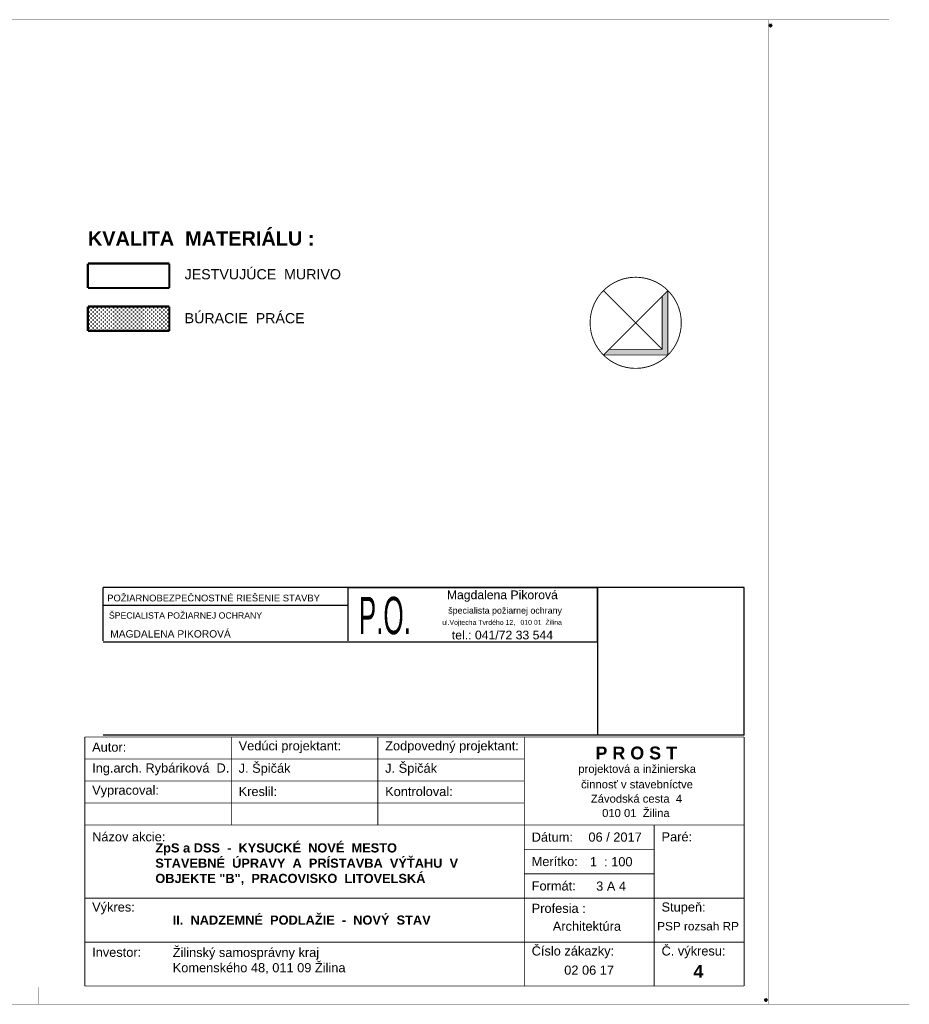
# Model space of a CAD drawing. Extents: x -289843 to 60066, y -44128 to 109843.
# Tile 20 of 61: x -25368 to -3510, y -7616 to 16583. Entities that reach past the tile are written whole.
import ezdxf
from ezdxf.enums import TextEntityAlignment as Align

# ---------------------------------------------------------------- set-up
doc = ezdxf.new("R2010")
doc.units = 0
doc.header["$MEASUREMENT"] = 0
for name, color, linetype in [('CIARY', 7, 'Continuous'), ('EXTERIOR_WALLS', 7, 'Continuous'), ('múry', 7, 'Continuous'), ('TEXTY', 7, 'Continuous'), ('vyplne', 7, 'Continuous'), ('čiary', 7, 'Continuous')]:
    doc.layers.add(name, color=color, linetype=linetype)
doc.layers.add('PO VECI', color=1, linetype='Continuous', lineweight=60)
doc.styles.add('GENERATED_STYLE_1', font='arial.ttf')
doc.styles.get("Standard").update_dxf_attribs({"font": 'txt', "bigfont": 'BIGFONT.SHX'})
doc.styles.add('style1', font='arial.ttf', dxfattribs={"height": 150})

# ---------------------------------------------------------------- blocks, each defined once
blk = doc.blocks.new('HATCH_552', base_point=(-23904, -3010))
at = {"layer": 'vyplne'}
h = blk.add_hatch(dxfattribs=at)
h.set_pattern_fill('% \xa025', scale=34.999999, angle=45, style=0, pattern_type=0)
h.set_pattern_definition([(45, (0, 0), (-24.748737, 24.748737), [0, -35])])
h.paths.add_polyline_path([(-23904, -3010), (-22904, -3010), (-22904, -2710), (-23904, -2710)], flags=0)
blk = doc.blocks.new('HATCH_553', base_point=(-15932, -2515))
at = {"layer": 'EXTERIOR_WALLS'}
blk.add_hatch(color=7, dxfattribs=at).paths.add_polyline_path([(-15932, -2515), (-15932, -3307), (-16724, -3307), (-16654, -3237), (-16002, -3237), (-16004, -2586)], flags=0)

msp = doc.modelspace()

# ---------------------------------------------------------------- linework, layer by layer
at = {"layer": 'CIARY', "color": 7, "linetype": 'Continuous', "const_width": 22}
msp.add_lwpolyline([(-11352.5, 9133.3, 1), (-9112.3, 9133.3, 1)], format="xyb", close=True, dxfattribs=at)
for points in [[(-11024.4, 9925.3), (-9580.4, 8481.3)], [(-9440.4, 9925.3), (-11024.4, 8341.3)], [(-9440.4, 8341.3), (-9440.4, 9925.3)], [(-9580.4, 8481.3), (-9580.4, 9785.3)], [(-9580.4, 8481.3), (-10884.4, 8481.3)], [(-9440.4, 8341.3), (-11024.4, 8341.3)]]:
    msp.add_lwpolyline(points, dxfattribs=at)
at = {"layer": 'múry', "color": 7, "linetype": 'Continuous', "const_width": 6}
for points in [[(-4005, 16580), (-68181.3, 16580)], [(-6969.3, -7613.1), (-6969.3, 16580)], [(-24907.9, -7613.1), (-24907.9, -7195.5)], [(-68181.3, -7613.1), (-3512.6, -7613.1)]]:
    msp.add_lwpolyline(points, dxfattribs=at)
at = {"layer": 'múry', "color": 7, "linetype": 'Continuous', "lineweight": 0, "const_width": 55}
for points in [[(-21692.4, 10589.8), (-23692.4, 10589.8)], [(-23692.4, 10589.8), (-23692.4, 9989.8)], [(-21692.4, 9989.8), (-21692.4, 10589.8)], [(-23692.4, 9989.8), (-21692.4, 9989.8)], [(-21692.4, 9533.7), (-23692.4, 9533.7)], [(-23692.4, 9533.7), (-23692.4, 8933.7)], [(-21692.4, 8933.7), (-21692.4, 9533.7)], [(-23692.4, 8933.7), (-21692.4, 8933.7)]]:
    msp.add_lwpolyline(points, dxfattribs=at)
at = {"layer": 'PO VECI', "color": 7, "linetype": 'Continuous', "lineweight": 25}
for p, q in [((-7568.3, 2631.8), (-23318.3, 2631.8)), ((-23318.3, 1319.3), (-23318.3, 2631.8)), ((-17293.7, 2631.8), (-11168.7, 2631.8)), ((-17293.7, 1319.3), (-17293.7, 2631.8)), ((-11168.7, 1281.8), (-11168.7, 2631.8)), ((-11168.7, 2631.8), (-11168.7, -1005.3)), ((-7568.3, -1005.3), (-7568.3, 2631.8)), ((-17293.7, 2181.8), (-23318.3, 2181.8)), ((-11168.7, 1281.8), (-23318.3, 1281.8)), ((-11168.7, 1281.8), (-17293.7, 1281.8)), ((-7568.3, -1005.3), (-23318.3, -1005.3))]:
    msp.add_line(p, q, dxfattribs=at)
at = {"layer": 'čiary', "color": 7, "linetype": 'Continuous', "const_width": 19.8}
for points in [[(-23768.1, -1047.7), (-23768.1, -7167.6)], [(-23768.1, -1047.7), (-7568.1, -1047.7)], [(-20168.1, -1047.7), (-20168.1, -3207.7)], [(-16568.1, -1047.7), (-16568.1, -3207.7)], [(-12968.1, -1047.7), (-12968.1, -7167.6)], [(-7568.1, -1047.7), (-7568.1, -7167.6)], [(-23768.1, -1587.7), (-12968.1, -1587.7)], [(-12968.1, -2127.7), (-23768.1, -2127.7)], [(-12968.1, -2667.7), (-23768.1, -2667.7)], [(-7568.1, -3207.7), (-23768.1, -3207.7)], [(-9777.8, -7167.6), (-9777.8, -3207.7)], [(-12968.1, -3807.7), (-9777.8, -3807.7)], [(-9777.8, -4407.7), (-12968.1, -4407.7)], [(-7568.1, -5007.7), (-23768.1, -5007.7)], [(-23768.1, -6087.7), (-7568.1, -6087.7)], [(-7568.1, -7167.6), (-23768.1, -7167.6)]]:
    msp.add_lwpolyline(points, dxfattribs=at)

# ---------------------------------------------------------------- block references
at = {"layer": 'EXTERIOR_WALLS', "color": 7, "linetype": 'Continuous', "xscale": 2, "yscale": 2, "zscale": 2}
msp.add_blockref('HATCH_553', (-9440.4, 9925.3), dxfattribs=at)
at = {"layer": 'vyplne', "color": 7, "linetype": 'Continuous', "xscale": 2, "yscale": 2, "zscale": 2}
msp.add_blockref('HATCH_552', (-23692.4, 8933.7), dxfattribs=at)

# ---------------------------------------------------------------- texts
at = {"layer": 'PO VECI', "color": 1, "ltscale": 30}
for p in [(-7049.5, 16414.4), (-7160.8, -7535.5)]:
    msp.add_text('.', height=600, dxfattribs=at).set_placement(p)
at = {"layer": 'PO VECI', "color": 1, "style": 'style1'}
msp.add_text('POŽIARNOBEZPEČNOSTNÉ RIEŠENIE STAVBY', height=165.904, dxfattribs=at).set_placement((-23218.2, 2451.8), align=Align.TOP_LEFT)
at = {"layer": 'PO VECI', "color": 7, "style": 'style1'}
for s, height, p in [('Magdalena Pikorová', 214.137, (-14871.8, 2554.7)), ('špecialista požiarnej ochrany', 155.736, (-14838.3, 2141.1)), ('ul.Vojtecha Tvrdého 12,', 121.474, (-14986.1, 1830.4)), ('010 01  Žilina       ', 121.474, (-13064.2, 1832.3)), ('tel.: 041/72 33 544', 214.916, (-14750.3, 1567.1))]:
    msp.add_text(s, height=height, dxfattribs=at).set_placement(p, align=Align.TOP_LEFT)
at = {"layer": 'PO VECI', "color": 1, "lineweight": 25, "style": 'style1', "width": 0.5}
msp.add_text('P.O.', height=917.28, dxfattribs=at).set_placement((-17036.5, 2398.3), align=Align.TOP_LEFT)
at = {"layer": 'PO VECI', "color": 7, "linetype": 'Continuous', "lineweight": 25, "attachment_point": 7, "style": 'GENERATED_STYLE_1'}
for s, insert, char_height in [('ŠPECIALISTA POŽIARNEJ OCHRANY', (-23175.8, 1861.9), 153), ('MAGDALENA PIKOROVÁ', (-23143.3, 1395.5), 180)]:
    msp.add_mtext(s, dxfattribs=dict(at, insert=insert, char_height=char_height))
at = {"layer": 'TEXTY', "color": 7, "style": 'GENERATED_STYLE_1'}
for s, insert, char_height, width, attachment_point in [('{\\fArial CE|b1|i0|c238|p34;KVALITA  MATERIÁLU :}', (-23692.4, 11205.6), 350, 5712, 4), ('{\\fArial CE|b0|i0|c238|p34;JESTVUJÚCE  MURIVO  }', (-21315.5, 10324.9), 250, 4761.879, 4), ('{\\fArial CE|b0|i0|c238|p34;BÚRACIE  PRÁCE }', (-21315.5, 9245.5), 250, 9207.304, 4), ('{\\fArial CE|b0|i0|c238|p34;Vedúci projektant:}', (-19988.1, -1296), 225, 2592, 4), ('{\\fArial CE|b0|i0|c238|p34;Zodpovedný projektant:}', (-16388.1, -1296), 225, 3402, 4), ('{\\fArial CE|b0|i0|c238|p34;Autor:}', (-23588.1, -1296), 225, 864, 4), ('{\\fArial CE|b1|i0|c238|p34;P R O S T}', (-10219, -1441.4), 315, 2060.1, 5), ('{\\fArial CE|b0|i0|c238|p34;Ing.arch. Rybáriková  D.}', (-23588.1, -1842.1), 225, 3469.5, 4), ('{\\fArial CE|b0|i0|c238|p34;J. Špičák}', (-19988.1, -1847.4), 225, 1446.332, 4), ('{\\fArial CE|b0|i0|c238|p34;J. Špičák}', (-16388.1, -1847.4), 225, 1446.332, 4), ('{\\fArial CE|b0|i0|c238|p34;projektová a inžinierska}', (-10197.1, -1858.2), 198, 2981.88, 5), ('{\\fArial CE|b0|i0|c238|p34;činnosť v stavebníctve}', (-10200.2, -2210.9), 198, 2851.2, 5), ('{\\fArial CE|b0|i0|c238|p34;Vypracoval:}', (-23588.1, -2386.9), 225, 1694.25, 4), ('{\\fArial CE|b0|i0|c238|p34;Kreslil:}', (-19988.1, -2386.9), 225, 958.5, 4), ('{\\fArial CE|b0|i0|c238|p34;Kontroloval:}', (-16388.1, -2386.9), 225, 1714.5, 4), ('{\\fArial CE|b0|i0|c238|p34;Závodská cesta  4}', (-10212.8, -2563.6), 198, 2322.54, 5), ('{\\fArial CE|b0|i0|c238|p34;010 01  Žilina}', (-10227.5, -2916.3), 198, 1704.78, 5), ('{\\fArial CE|b0|i0|c238|p34;Názov akcie:}', (-23588.1, -3499.9), 225, 1863, 4), ('{\\fArial CE|b0|i0|c238|p34;Dátum:}', (-12788.1, -3507.7), 225, 1046.25, 4), ('{\\fArial CE|b0|i0|c238|p34;06 / 2017}', (-10738.6, -3507.7), 225, 1356.75, 5), ('{\\fArial CE|b0|i0|c238|p34;Paré:}', (-9597.8, -3499.9), 225, 776.25, 4), ('{\\fArial CE|b1|i0|c238|p34;ZpS a DSS  -  KYSUCKÉ  NOVÉ  MESTO \\PSTAVEBNÉ  ÚPRAVY  A  PRÍSTAVBA  VÝŤAHU  V \\POBJEKTE "B",  PRACOVISKO  LITOVELSKÁ  }', (-22035.4, -3659.5), 225, 8972.744, 1), ('{\\fArial CE|b0|i0|c238|p34;Merítko:}', (-12788.1, -4107.7), 225, 1161, 4), ('1  : 100', (-10834.2, -4113.2), 225, 1224.767, 5), ('{\\fArial CE|b0|i0|c238|p34;Formát:}', (-12788.1, -4707.7), 225, 1113.75, 4), (' 3 A 4', (-10880.5, -4713.2), 225, 843.75, 5), ('{\\fArial CE|b0|i0|c238|p34;Výkres:}', (-23588.1, -5258.4), 225, 1080, 4), ('{\\fArial CE|b0|i0|c238|p34;Profesia :}', (-12788.1, -5258.4), 225, 1363.5, 4), ('{\\fArial CE|b0|i0|c238|p34;Stupeň:}', (-9597.8, -5258.4), 225, 1120.5, 4), ('{\\fArial CE|b1|i0|c238|p34;II.  NADZEMNÉ  PODLAŽIE  -  NOVÝ  STAV }', (-21608.1, -5547.7), 225, 6567.75, 4), ('{\\fArial CE|b0|i0|c238|p34;      Architektúra}', (-12793.6, -5697.9), 225, 2254.5, 4), ('{\\fArial CE|b0|i0|c238|p34;PSP rozsah RP}', (-9704.4, -5697.9), 207, 2074.14, 4), ('{\\fArial CE|b0|i0|c238|p34;Číslo zákazky:}', (-12788.1, -6338.4), 225, 2079, 4), ('{\\fArial CE|b0|i0|c238|p34;Č. výkresu:}', (-9597.8, -6338.4), 225, 1626.75, 4), ('{\\fArial CE|b0|i0|c238|p34;Investor:}', (-23588.1, -6338.4), 225, 1242, 4), ('{\\fArial CE|b0|i0|c238|p34;Žilinský samosprávny kraj\\PKomenského 48, 011 09 Žilina }', (-21608.1, -6228.7), 225, 5978.255, 1), ('{\\fArial CE|b0|i0|c238|p34;02 06 17}', (-11988.2, -6777.9), 225, 1269, 4), ('{\\fArial CE|b1|i0|c238|p34;4}', (-8690.6, -6807.6), 315, 255.15, 5)]:
    msp.add_mtext(s, dxfattribs=dict(at, insert=insert, char_height=char_height, width=width, attachment_point=attachment_point))

doc.saveas('drawing.dxf')
